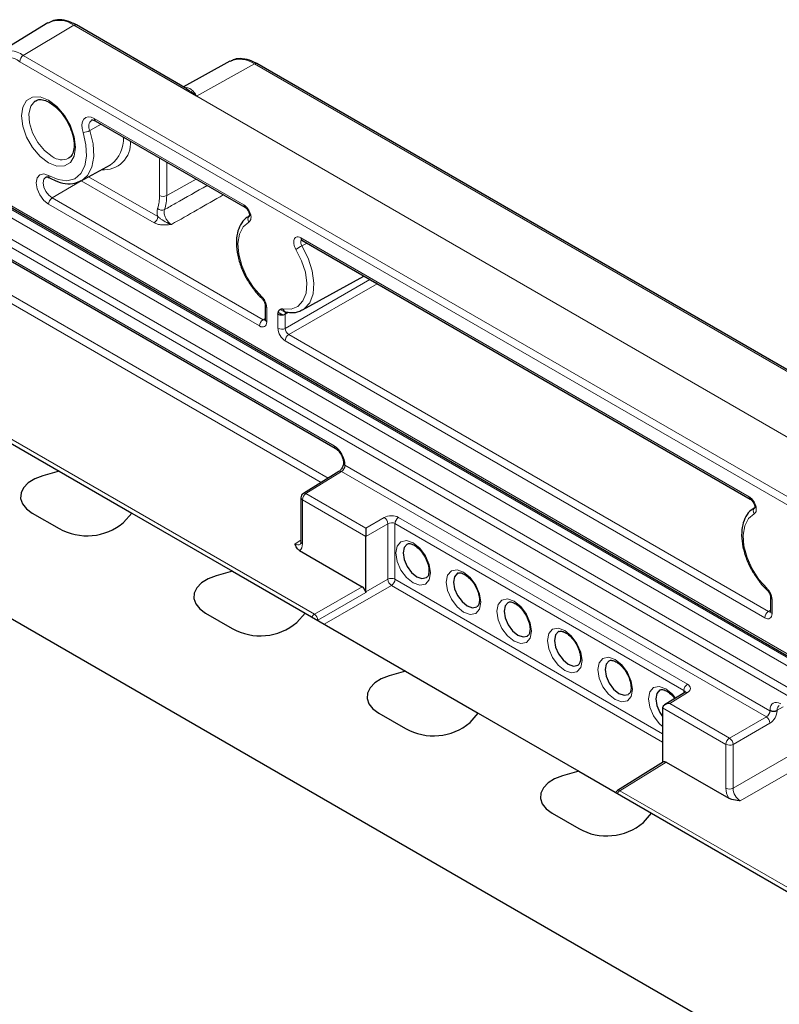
# Paper-space layout 'Blatt2' of a CAD drawing. Header units: millimetres. Extents: x 5 to 418, y 2 to 292.
# Tile 46 of 50: x 256 to 286, y 211 to 250. Entities that reach past the tile are written whole.
import ezdxf

# ---------------------------------------------------------------- set-up
doc = ezdxf.new("R2010")
doc.units = ezdxf.units.MM

psp = doc.layouts.new('Blatt2')

# ---------------------------------------------------------------- linework, layer by layer
at = {"color": 7, "linetype": 'Continuous', "lineweight": 25}
for p, q in [((256.846, 249.879), (254.891, 248.694)), ((262.288, 247.301), (257.96, 249.799)), ((263.974, 248.378), (262.153, 247.378)), ((295.013, 230.976), (265.031, 248.283)), ((247.861, 246.999), (303.298, 214.996)), ((258.701, 246.041), (264.562, 242.658)), ((258.703, 246.04), (258.701, 246.041)), ((258.151, 243.694), (259.301, 244.325)), ((250.191, 243.554), (268.102, 233.214)), ((264.679, 242.283), (264.756, 242.328)), ((264.737, 242.319), (264.708, 242.302)), ((266.798, 241.367), (284.361, 231.228)), ((266.821, 238.643), (269.228, 239.964)), ((265.359, 238.812), (265.359, 238.251)), ((246.264, 238.684), (257.285, 232.321)), ((266.036, 238.443), (265.87, 238.539)), ((266.157, 238.559), (266.16, 238.558)), ((241.314, 234.683), (285.959, 208.91)), ((268.426, 232.653), (268.426, 232.63)), ((257.285, 232.321), (256.643, 232.135)), ((257.285, 232.321), (260.133, 230.678)), ((268.247, 232.31), (266.853, 231.448)), ((266.758, 231.278), (266.758, 229.557)), ((256.234, 230.675), (257.281, 230.071)), ((259.81, 230.306), (260.133, 230.678)), ((260.133, 230.678), (264.074, 228.402)), ((284.478, 230.853), (284.555, 230.899)), ((284.536, 230.889), (284.507, 230.872)), ((269.298, 227.587), (269.298, 229.761)), ((266.707, 229.209), (269.159, 227.794)), ((264.074, 228.402), (263.431, 228.216)), ((264.074, 228.402), (266.921, 226.759)), ((285.158, 227.383), (285.158, 226.822)), ((263.022, 226.756), (264.069, 226.152)), ((266.598, 226.388), (266.921, 226.759)), ((266.921, 226.759), (270.862, 224.484)), ((270.862, 224.484), (270.219, 224.297)), ((270.862, 224.484), (273.709, 222.84)), ((281.804, 223.653), (281.006, 223.16)), ((280.929, 223.047), (280.929, 220.904)), ((269.81, 222.837), (270.857, 222.233)), ((273.386, 222.469), (273.709, 222.84)), ((273.709, 222.84), (277.65, 220.565)), ((280.967, 220.927), (279.157, 219.808)), ((281.069, 220.918), (283.521, 219.503)), ((277.65, 220.565), (277.007, 220.379)), ((277.65, 220.565), (280.497, 218.921)), ((276.599, 218.918), (277.645, 218.314)), ((280.175, 218.55), (280.497, 218.921)), ((280.497, 218.921), (286.371, 215.53))]:
    psp.add_line(p, q, dxfattribs=at)
at = {"color": 7, "linetype": 'Continuous', "lineweight": 18}
for p, q in [((257.858, 249.787), (255.878, 248.604)), ((297.456, 226.928), (257.858, 249.787)), ((257.863, 249.79), (262.671, 247.014)), ((255.878, 248.604), (295.476, 225.745)), ((295.337, 225.501), (255.739, 248.361)), ((262.671, 247.014), (264.934, 248.275)), ((294.915, 230.967), (264.934, 248.275)), ((247.819, 247.091), (303.257, 215.088)), ((262.671, 247.014), (292.653, 229.706)), ((304.108, 214.129), (248.67, 246.132)), ((248.809, 246.376), (304.107, 214.453)), ((258.659, 246.133), (264.52, 242.75)), ((247.958, 245.707), (293.903, 219.183)), ((258.927, 245.911), (258.487, 245.661)), ((293.323, 219.195), (247.819, 245.463)), ((261.217, 243.115), (261.217, 244.589)), ((261.498, 244.427), (261.498, 243.113)), ((258.441, 243.853), (261.148, 242.29)), ((250.15, 243.645), (268.06, 233.306)), ((258.146, 243.699), (257.009, 243.021)), ((261.009, 242.047), (258.153, 243.695)), ((262.655, 243.759), (261.498, 243.113)), ((257.009, 243.021), (265.274, 238.25)), ((263.717, 243.142), (263.697, 243.157)), ((263.717, 243.142), (263.72, 243.144)), ((264.594, 242.635), (263.717, 243.142)), ((265.135, 238.006), (256.87, 242.777)), ((251.296, 241.589), (267.823, 232.048)), ((267.552, 231.88), (251.157, 241.345)), ((266.757, 241.458), (284.319, 231.32)), ((266.998, 241.251), (266.799, 241.149)), ((266.14, 237.913), (269.461, 239.83)), ((269.74, 239.664), (266.281, 237.668)), ((269.74, 239.664), (269.743, 239.667)), ((284.393, 231.205), (269.74, 239.664)), ((246.548, 238.684), (267.286, 226.712)), ((265.417, 238.731), (265.417, 238.17)), ((265.898, 238.458), (265.86, 238.48)), ((265.86, 237.914), (265.86, 238.475)), ((265.941, 238.652), (266.152, 238.53)), ((266.272, 238.546), (266.14, 238.474)), ((266.14, 238.474), (266.14, 237.913)), ((265.274, 238.25), (265.359, 238.303)), ((266.281, 237.668), (285.073, 226.82)), ((284.934, 226.577), (266.142, 237.424)), ((268.35, 232.302), (266.956, 231.44)), ((284.994, 222.694), (268.35, 232.302)), ((268.484, 232.571), (268.484, 232.548)), ((268.484, 232.548), (285.137, 222.935)), ((266.956, 231.44), (269.298, 230.088)), ((269.298, 229.764), (266.817, 231.196)), ((266.817, 231.196), (266.817, 229.475)), ((269.298, 230.088), (270.023, 230.506)), ((270.583, 230.509), (281.902, 223.974)), ((270.164, 230.261), (269.298, 229.761)), ((270.164, 228.087), (270.164, 230.261)), ((281.763, 223.731), (270.444, 230.265)), ((270.444, 230.265), (270.444, 228.085)), ((266.532, 229.474), (266.758, 229.614)), ((269.298, 227.587), (270.164, 228.087)), ((270.444, 228.085), (280.929, 222.033)), ((267.286, 226.712), (269.159, 227.794)), ((270.305, 227.842), (267.675, 226.323)), ((280.929, 221.709), (270.305, 227.842)), ((269.299, 227.568), (267.426, 226.486)), ((285.216, 227.301), (285.216, 226.74)), ((285.073, 226.82), (285.158, 226.873)), ((267.426, 226.486), (267.408, 226.477)), ((281.763, 223.628), (281.763, 223.731)), ((281.907, 223.645), (281.207, 223.213)), ((283.411, 221.617), (280.929, 223.049)), ((281.207, 223.213), (283.55, 221.86)), ((285.137, 222.935), (285.137, 222.958)), ((285.653, 223.082), (285.418, 222.956)), ((285.418, 222.956), (285.418, 222.933)), ((283.55, 221.86), (284.994, 222.694)), ((285.135, 222.449), (283.691, 221.615)), ((283.411, 219.896), (283.411, 221.617)), ((283.691, 221.615), (283.691, 219.894)), ((283.691, 219.894), (286.286, 221.392)), ((281.069, 220.918), (279.26, 219.8)), ((286.569, 220.902), (283.974, 219.404)), ((279.084, 219.737), (279.092, 219.742)), ((279.26, 219.8), (286.512, 215.614))]:
    psp.add_line(p, q, dxfattribs=at)
at = {"color": 7, "linetype": 'Continuous', "lineweight": 18, "flags": 128}
for points in [[(256.87, 244.4), (256.543, 244.649), (256.247, 244.994), (256.012, 245.4), (255.862, 245.828), (255.81, 246.237), (255.862, 246.585), (256.012, 246.84), (256.247, 246.975), (256.543, 246.979), (256.87, 246.849), (257.198, 246.6), (257.494, 246.256), (257.729, 245.849), (257.879, 245.421), (257.931, 245.012), (257.879, 244.664), (257.729, 244.409), (257.494, 244.274), (257.198, 244.271), (256.87, 244.4)], [(256.357, 246.829), (256.336, 246.816), (256.17, 246.619), (256.096, 246.323), (256.121, 245.96), (256.242, 245.57), (256.447, 245.195), (256.713, 244.875), (257.012, 244.645)], [(258.22, 245.585), (258.182, 245.741), (258.174, 245.886), (258.197, 246.011), (258.249, 246.109), (258.326, 246.173), (258.425, 246.199), (258.538, 246.185), (258.659, 246.133)], [(256.87, 243.9), (257.243, 243.739), (257.591, 243.698), (257.894, 243.777), (258.133, 243.974), (258.292, 244.274), (258.362, 244.659), (258.337, 245.106), (258.22, 245.585)], [(258.487, 245.661), (258.615, 245.137), (258.642, 244.648), (258.566, 244.226), (258.391, 243.898), (258.156, 243.697)], [(256.87, 242.777), (256.684, 242.927), (256.527, 243.14), (256.421, 243.383), (256.384, 243.619), (256.421, 243.812), (256.527, 243.934), (256.684, 243.964), (256.87, 243.9)], [(256.768, 243.842), (256.766, 243.841), (256.691, 243.755), (256.665, 243.617), (256.691, 243.45), (256.766, 243.278), (256.878, 243.127), (257.009, 243.021)], [(264.714, 242.073), (264.491, 241.889), (264.346, 241.606), (264.287, 241.241), (264.319, 240.821), (264.438, 240.372), (264.639, 239.925), (264.906, 239.51), (265.222, 239.154)], [(266.799, 241.149), (267.045, 240.662), (267.205, 240.164), (267.27, 239.686), (267.235, 239.262), (267.103, 238.919), (266.882, 238.681), (266.803, 238.633)], [(266.055, 238.673), (266.371, 238.664), (266.638, 238.771), (266.839, 238.987), (266.958, 239.297), (266.99, 239.681), (266.931, 240.113), (266.786, 240.565), (266.563, 241.005)], [(269.74, 239.664), (269.713, 239.684), (269.71, 239.686)], [(284.513, 230.643), (284.29, 230.46), (284.145, 230.176), (284.086, 229.812), (284.118, 229.391), (284.237, 228.942), (284.438, 228.496), (284.705, 228.08), (285.021, 227.725)], [(271.154, 227.94), (270.894, 228.149), (270.674, 228.447), (270.527, 228.786), (270.475, 229.116), (270.527, 229.386), (270.674, 229.555), (270.894, 229.598), (271.154, 229.508), (271.414, 229.298), (271.634, 229.001), (271.781, 228.662), (271.833, 228.332), (271.781, 228.062), (271.634, 227.892), (271.414, 227.85), (271.154, 227.94)], [(273.134, 226.797), (272.874, 227.007), (272.654, 227.304), (272.507, 227.643), (272.455, 227.973), (272.507, 228.243), (272.654, 228.412), (272.874, 228.455), (273.134, 228.365), (273.394, 228.155), (273.614, 227.858), (273.761, 227.519), (273.813, 227.189), (273.761, 226.919), (273.614, 226.749), (273.394, 226.707), (273.134, 226.797)], [(275.114, 225.654), (274.854, 225.864), (274.634, 226.161), (274.487, 226.5), (274.435, 226.83), (274.487, 227.1), (274.634, 227.269), (274.854, 227.312), (275.114, 227.222), (275.374, 227.012), (275.594, 226.715), (275.741, 226.376), (275.793, 226.046), (275.741, 225.776), (275.594, 225.606), (275.374, 225.564), (275.114, 225.654)], [(277.094, 224.511), (276.834, 224.721), (276.614, 225.018), (276.467, 225.357), (276.415, 225.687), (276.467, 225.957), (276.614, 226.126), (276.834, 226.169), (277.094, 226.079), (277.353, 225.869), (277.574, 225.572), (277.721, 225.233), (277.773, 224.903), (277.721, 224.633), (277.574, 224.463), (277.353, 224.421), (277.094, 224.511)], [(279.074, 223.368), (278.814, 223.578), (278.594, 223.875), (278.446, 224.214), (278.395, 224.544), (278.446, 224.814), (278.594, 224.983), (278.814, 225.026), (279.074, 224.936), (279.333, 224.726), (279.554, 224.429), (279.701, 224.09), (279.752, 223.76), (279.701, 223.49), (279.554, 223.32), (279.333, 223.278), (279.074, 223.368)], [(280.929, 222.31), (280.794, 222.435), (280.573, 222.732), (280.426, 223.071), (280.375, 223.401), (280.426, 223.671), (280.573, 223.84), (280.794, 223.883), (281.053, 223.793), (281.313, 223.583), (281.441, 223.429)]]:
    psp.add_lwpolyline(points, dxfattribs=at)
at = {"color": 7, "linetype": 'Continuous', "lineweight": 25, "flags": 128}
for points in [[(256.912, 243.808), (256.911, 243.808), (256.909, 243.81)], [(256.643, 232.135), (256.332, 232.016), (256.077, 231.859), (255.894, 231.672), (255.791, 231.465), (255.776, 231.25), (255.848, 231.039), (256.003, 230.844), (256.234, 230.675)], [(256.643, 232.135), (256.332, 232.016), (256.077, 231.859), (255.894, 231.672), (255.791, 231.465), (255.776, 231.25), (255.848, 231.039), (256.003, 230.844), (256.234, 230.675)], [(270.92, 229.466), (270.915, 229.464), (270.799, 229.329), (270.758, 229.116), (270.799, 228.854), (270.915, 228.586), (271.09, 228.351), (271.295, 228.185), (271.501, 228.113), (271.675, 228.147), (271.677, 228.148)], [(263.431, 228.216), (263.12, 228.098), (262.866, 227.94), (262.682, 227.753), (262.58, 227.546), (262.564, 227.331), (262.636, 227.12), (262.792, 226.925), (263.022, 226.756)], [(263.431, 228.216), (263.12, 228.098), (262.866, 227.94), (262.682, 227.753), (262.58, 227.546), (262.564, 227.331), (262.636, 227.12), (262.792, 226.925), (263.022, 226.756)], [(272.9, 228.323), (272.895, 228.321), (272.779, 228.186), (272.738, 227.973), (272.779, 227.712), (272.895, 227.443), (273.07, 227.208), (273.275, 227.042), (273.481, 226.97), (273.655, 227.004), (273.657, 227.005)], [(274.88, 227.18), (274.875, 227.178), (274.759, 227.044), (274.718, 226.83), (274.759, 226.569), (274.875, 226.3), (275.05, 226.065), (275.255, 225.899), (275.461, 225.827), (275.635, 225.861), (275.637, 225.862)], [(276.86, 226.037), (276.855, 226.035), (276.739, 225.901), (276.698, 225.687), (276.739, 225.426), (276.855, 225.157), (277.029, 224.922), (277.235, 224.756), (277.441, 224.684), (277.615, 224.718), (277.617, 224.719)], [(278.839, 224.894), (278.835, 224.892), (278.719, 224.758), (278.678, 224.544), (278.719, 224.283), (278.835, 224.014), (279.009, 223.779), (279.215, 223.613), (279.421, 223.541), (279.595, 223.575), (279.597, 223.576)], [(270.219, 224.297), (269.908, 224.179), (269.654, 224.022), (269.47, 223.834), (269.368, 223.628), (269.352, 223.413), (269.424, 223.202), (269.58, 223.006), (269.81, 222.837)], [(270.219, 224.297), (269.908, 224.179), (269.654, 224.022), (269.47, 223.834), (269.368, 223.628), (269.352, 223.413), (269.424, 223.202), (269.58, 223.006), (269.81, 222.837)], [(280.819, 223.751), (280.815, 223.749), (280.698, 223.615), (280.658, 223.401), (280.698, 223.14), (280.815, 222.871), (280.929, 222.704)], [(281.804, 223.653), (281.806, 223.654), (281.808, 223.655)], [(277.007, 220.379), (276.696, 220.26), (276.442, 220.103), (276.259, 219.916), (276.156, 219.709), (276.141, 219.494), (276.213, 219.283), (276.368, 219.087), (276.599, 218.918)], [(277.007, 220.379), (276.696, 220.26), (276.442, 220.103), (276.259, 219.916), (276.156, 219.709), (276.141, 219.494), (276.213, 219.283), (276.368, 219.087), (276.599, 218.918)]]:
    psp.add_lwpolyline(points, dxfattribs=at)
at = {"color": 7, "linetype": 'Continuous', "lineweight": 18}
for centre, radius, start, end in [((257.279, 249.029), 0.954, 52.6444, 116.9959), ((257.281, 249), 0.981, 53.6216, 115.9343), ((257.973, 249.594), 0.225, 119.271, 120.7236), ((257.919, 249.709), 0.099, 65.363, 124.6003), ((255.256, 247.768), 0.765, 50.7969, 189.2137), ((255.311, 247.837), 0.954, 53.5516, 116.6883), ((256.047, 248.347), 0.308, 123.2301, 177.347), ((264.363, 247.475), 0.983, 54.4737, 113.272), ((264.99, 248.193), 0.099, 65.3625, 124.6008), ((258.758, 246.122), 0.0988, 173.7713, 234.9174), ((258.793, 245.821), 0.346, 132.1654, 207.6303), ((258.194, 246.181), 0.596, 272.5427, 299.4449), ((258.584, 245.313), 1.22, 305.9928, 4.4102), ((259.046, 245.159), 1.034, 264.4669, 4.8938), ((257.39, 245.145), 0.627, 232.9157, 295.2594), ((256.972, 243.89), 0.102, 174.6869, 231.453), ((257.178, 242.763), 0.308, 123.2295, 177.3476), ((259.647, 243.094), 1.571, 342.2113, 0.7668), ((261.359, 243.389), 0.308, 242.6564, 296.7664), ((259.781, 243.091), 1.717, 342.212, 0.7664), ((264.618, 242.739), 0.0985, 173.7155, 235.5354), ((260.84, 242.305), 0.308, 303.23, 357.3481), ((261.315, 242.791), 0.247, 225.8063, 294.2564), ((264.871, 242.178), 0.189, 127.5033, 213.6907), ((269.779, 235.992), 5.956, 120.0182, 122.6729), ((266.855, 241.448), 0.0988, 173.7713, 234.9174), ((265.273, 239.126), 0.0586, 150.5097, 215.9772), ((265.454, 238.819), 0.0957, 183.2924, 247.2757), ((265.442, 237.992), 0.308, 123.2295, 177.3476), ((265.455, 238.258), 0.0961, 184.1294, 247.1911), ((266.001, 238.188), 0.308, 242.6565, 296.7663), ((266.45, 237.41), 0.308, 123.2295, 177.3476), ((268.155, 233.294), 0.096, 172.7907, 236.0612), ((268.522, 232.66), 0.0962, 184.4876, 247.1674), ((268.521, 232.637), 0.0958, 183.4373, 247.2623), ((268.292, 232.224), 0.0974, 53.4768, 117.3402), ((267.125, 231.182), 0.308, 123.2301, 177.348), ((266.898, 231.362), 0.0974, 53.4822, 117.3348), ((266.857, 231.287), 0.0988, 185.083, 246.2374), ((284.417, 231.309), 0.0985, 173.7155, 235.5354), ((284.67, 230.748), 0.189, 127.5033, 213.6907), ((269.848, 230.241), 0.317, 3.5219, 56.4775), ((270.752, 230.251), 0.308, 123.2301, 177.3479), ((266.857, 229.565), 0.0988, 185.083, 246.2374), ((270.303, 227.812), 0.308, 62.6564, 116.7664), ((270.481, 228.106), 0.317, 183.523, 236.4772), ((270.137, 228.1), 0.308, 303.2295, 357.3476), ((285.072, 227.696), 0.0586, 150.5097, 215.9772), ((285.253, 227.389), 0.0957, 183.2924, 247.2757), ((285.241, 226.562), 0.308, 123.2295, 177.3476), ((285.254, 226.828), 0.0961, 184.1294, 247.1911), ((267.446, 226.464), 0.295, 122.8748, 151.4749), ((267.107, 226.445), 0.322, 7.3854, 56.2404), ((282.071, 223.717), 0.308, 123.2301, 177.3479), ((281.848, 223.56), 0.104, 55.4342, 112.8643), ((285.279, 223.231), 0.308, 242.6565, 296.7663), ((284.818, 222.43), 0.317, 3.5227, 56.4775), ((285.279, 223.208), 0.308, 242.6565, 296.7663), ((283.719, 221.603), 0.308, 123.2301, 177.348), ((283.375, 221.596), 0.317, 3.522, 56.4775), ((283.552, 221.891), 0.308, 242.6565, 296.766), ((283.552, 220.169), 0.308, 242.6565, 296.766), ((279.202, 219.72), 0.0988, 53.9677, 116.8493), ((279.424, 219.549), 0.3, 123.0805, 151.2691)]:
    psp.add_arc(centre, radius, start, end, dxfattribs=at)
at = {"color": 7, "linetype": 'Continuous', "lineweight": 25}
for centre, radius, start, end in [((266.001, 238.749), 0.308, 242.6565, 296.7663), ((266.194, 238.694), 0.14, 188.5235, 254.7338), ((266.958, 231.278), 0.2, 121.7291, 180), ((258.373, 232.035), 2.248, 240.9219, 309.7315), ((265.161, 228.116), 2.248, 240.9219, 309.7315), ((271.95, 224.198), 2.248, 240.9219, 309.7315), ((279.263, 219.638), 0.2, 121.7291, 150.9617), ((278.738, 220.279), 2.248, 240.9219, 309.7315)]:
    psp.add_arc(centre, radius, start, end, dxfattribs=at)
at = {"color": 7, "linetype": 'Continuous', "lineweight": 18}
for centre, major_axis, ratio, start_param, end_param in [((265.135, 238.333), (-0.2, 0.347), 0.577206, 2.356428, 3.92692), ((265.276, 238.415), (-0.095, 0.176), 0.576503, 2.373814, 3.170071), ((266.143, 237.751), (-0.2, 0.346), 0.577557, 0.785632, 2.356124), ((266.284, 237.833), (-0.1, 0.173), 0.598058, 0.785633, 2.356125), ((268.06, 232.816), (-0.3, 0.52), 0.577557, 3.927224, 5.497716), ((268.348, 232.464), (0.095, 0.176), 0.556897, 3.928091, 5.481434), ((270.301, 230.34), (0.4, 0.006), 0.587275, 0.776363, 2.329706), ((270.303, 230.178), (0.2, 0.006), 0.597067, 0.766692, 2.320035), ((266.534, 229.802), (-0.195, 0.35), 0.576942, 2.365135, 3.174125), ((266.393, 229.72), (-0.3, 0.52), 0.577206, 3.189664, 3.92692), ((285.075, 226.985), (-0.095, 0.176), 0.576503, 2.373814, 3.170071), ((284.934, 226.903), (-0.2, 0.347), 0.577206, 2.356428, 3.92692), ((281.622, 223.644), (0.2, 0.006), 0.597067, 6.25388, 7.049877), ((281.619, 223.805), (0.4, 0.006), 0.587275, 5.506205, 7.059548), ((285.562, 222.712), (-0.3, 0.52), 0.577206, 5.498021, 7.068512), ((285.703, 222.794), (-0.205, 0.344), 0.576943, 6.261428, 7.059805), ((284.991, 222.856), (0.105, 0.17), 0.597161, 3.963072, 5.516415), ((285.13, 222.773), (0.205, 0.343), 0.587369, 3.9534, 5.506743), ((283.835, 219.651), (-0.3, 0.52), 0.577557, 0.785632, 1.522887), ((283.976, 219.732), (-0.2, 0.346), 0.587808, 0.785633, 2.356124)]:
    psp.add_ellipse(centre, major_axis=major_axis, ratio=ratio, start_param=start_param, end_param=end_param, dxfattribs=at)
at = {"color": 7, "linetype": 'Continuous', "lineweight": 25}
for centre, major_axis, ratio, start_param, end_param in [((269.301, 229.926), (0, 0.231), 0.014984, 0.79412, 2.347463), ((269.157, 229.843), (-0.1, 0.173), 0.577557, 3.927224, 3.944373), ((269.159, 227.63), (-0.1, 0.173), 0.577557, 4.040759, 5.497716), ((269.44, 227.505), (-0.1, 0.173), 0.577557, 0.785632, 0.899166), ((281.21, 223.051), (0.28, 0.004), 0.577294, 1.570874, 3.124217), ((281.071, 222.965), (-0.1, 0.173), 0.577206, 0.768178, 0.785327), ((281.069, 220.755), (-0.1, 0.173), 0.577206, 5.498021, 6.300635)]:
    psp.add_ellipse(centre, major_axis=major_axis, ratio=ratio, start_param=start_param, end_param=end_param, dxfattribs=at)
for points, knots in [([(257.96, 249.799), (257.894, 249.834), (257.703, 249.935), (257.398, 250.009), (257.082, 250), (256.923, 249.908), (256.855, 249.868)], [0, 0, 0, 0, 0.170775, 0.495994, 0.782079, 1, 1, 1, 1]), ([(265.031, 248.283), (264.966, 248.318), (264.777, 248.418), (264.477, 248.488), (264.184, 248.481), (264.046, 248.4), (263.996, 248.37)], [0, 0, 0, 0, 0.181244, 0.526431, 0.828959, 1, 1, 1, 1]), ([(256.364, 246.82), (256.389, 246.837), (256.456, 246.883), (256.624, 246.88), (256.871, 246.796), (257.143, 246.607), (257.408, 246.327), (257.633, 245.984), (257.794, 245.612), (257.876, 245.25), (257.876, 244.935), (257.798, 244.711), (257.726, 244.605), (257.664, 244.587), (257.655, 244.584)], [0, 0, 0, 0, 0.054008, 0.144967, 0.233129, 0.327232, 0.421346, 0.516134, 0.611175, 0.705622, 0.798756, 0.890656, 0.983518, 1, 1, 1, 1]), ([(258.563, 246.075), (258.568, 246.079), (258.579, 246.086), (258.65, 246.069), (258.691, 246.047), (258.701, 246.041)], [0, 0, 0, 0, 0.50135, 0.885256, 1, 1, 1, 1]), ([(256.769, 243.841), (256.77, 243.842), (256.777, 243.848), (256.81, 243.854), (256.88, 243.823), (256.912, 243.808)], [0, 0, 0, 0, 0.151463, 0.611213, 1, 1, 1, 1]), ([(256.912, 243.808), (256.982, 243.77), (257.187, 243.661), (257.525, 243.57), (257.883, 243.569), (258.072, 243.667), (258.152, 243.708)], [0, 0, 0, 0, 0.161956, 0.470268, 0.776502, 1, 1, 1, 1]), ([(264.562, 242.657), (264.572, 242.651), (264.594, 242.637), (264.638, 242.595), (264.683, 242.534), (264.72, 242.461), (264.741, 242.392), (264.746, 242.341), (264.742, 242.314), (264.742, 242.314), (264.742, 242.314)], [0, 0, 0, 0, 0.105023, 0.230363, 0.371824, 0.522081, 0.671108, 0.795731, 0.911746, 1, 1, 1, 1]), ([(264.677, 242.275), (264.652, 242.259), (264.535, 242.187), (264.38, 241.98), (264.251, 241.645), (264.213, 241.239), (264.265, 240.783), (264.409, 240.306), (264.618, 239.855), (264.804, 239.596), (264.89, 239.475)], [0, 0, 0, 0, 0.036197, 0.168781, 0.303005, 0.443076, 0.58706, 0.731533, 0.875664, 1, 1, 1, 1]), ([(266.771, 241.378), (266.773, 241.378), (266.775, 241.379), (266.792, 241.37), (266.799, 241.366)], [0, 0, 0, 0, 0.551694, 1, 1, 1, 1]), ([(264.89, 239.475), (264.903, 239.456), (265, 239.309), (265.121, 239.192), (265.225, 239.091)], [0, 0, 0, 0, 0.134031, 1, 1, 1, 1]), ([(265.225, 239.089), (265.232, 239.083), (265.255, 239.062), (265.295, 239.009), (265.333, 238.936), (265.354, 238.869), (265.36, 238.825), (265.359, 238.815), (265.358, 238.813)], [0, 0, 0, 0, 0.100255, 0.318718, 0.550987, 0.78269, 0.970557, 1, 1, 1, 1]), ([(265.86, 238.475), (265.863, 238.51), (265.869, 238.58), (265.918, 238.649), (265.983, 238.681), (266.034, 238.676), (266.055, 238.673)], [0, 0, 0, 0, 0.268167, 0.536323, 0.804462, 1, 1, 1, 1]), ([(266.17, 238.558), (266.162, 238.548), (266.144, 238.527), (266.141, 238.492), (266.14, 238.474)], [0, 0, 0, 0, 0.499968, 1, 1, 1, 1]), ([(266.157, 238.559), (266.225, 238.549), (266.416, 238.522), (266.643, 238.542), (266.767, 238.626), (266.794, 238.644)], [0, 0, 0, 0, 0.299691, 0.844633, 1, 1, 1, 1]), ([(265.359, 238.251), (265.358, 238.241), (265.356, 238.223), (265.356, 238.223), (265.356, 238.224)], [0, 0, 0, 0, 0.588076, 1, 1, 1, 1]), ([(268.102, 233.214), (268.124, 233.199), (268.176, 233.165), (268.265, 233.073), (268.348, 232.946), (268.404, 232.809), (268.424, 232.709), (268.425, 232.664), (268.426, 232.653)], [0, 0, 0, 0, 0.147487, 0.337143, 0.539403, 0.747041, 0.933496, 1, 1, 1, 1]), ([(268.426, 232.63), (268.425, 232.615), (268.423, 232.584), (268.405, 232.519), (268.372, 232.448), (268.328, 232.382), (268.282, 232.334), (268.258, 232.318), (268.247, 232.31)], [0, 0, 0, 0, 0.156362, 0.321228, 0.502299, 0.692401, 0.861258, 1, 1, 1, 1]), ([(284.361, 231.227), (284.371, 231.221), (284.393, 231.208), (284.437, 231.165), (284.482, 231.105), (284.519, 231.031), (284.54, 230.962), (284.545, 230.912), (284.541, 230.884), (284.541, 230.884), (284.541, 230.884)], [0, 0, 0, 0, 0.105023, 0.230363, 0.371824, 0.522081, 0.671108, 0.795731, 0.911746, 1, 1, 1, 1]), ([(284.476, 230.845), (284.451, 230.83), (284.334, 230.757), (284.179, 230.551), (284.05, 230.215), (284.012, 229.809), (284.064, 229.354), (284.208, 228.877), (284.417, 228.425), (284.603, 228.166), (284.689, 228.046)], [0, 0, 0, 0, 0.0361966, 0.1687813, 0.3030051, 0.4430756, 0.5870599, 0.7315325, 0.8756641, 1, 1, 1, 1]), ([(266.758, 229.557), (266.757, 229.534), (266.753, 229.484), (266.735, 229.455), (266.735, 229.456), (266.735, 229.456)], [0, 0, 0, 0, 0.30243, 0.673972, 1, 1, 1, 1]), ([(266.707, 229.209), (266.677, 229.231), (266.583, 229.3), (266.554, 229.398), (266.534, 229.465), (266.532, 229.473), (266.532, 229.474)], [0, 0, 0, 0, 0.2886974, 0.9164552, 0.9948558, 1, 1, 1, 1]), ([(270.922, 229.459), (270.935, 229.468), (270.968, 229.49), (271.087, 229.475), (271.261, 229.385), (271.444, 229.218), (271.61, 228.987), (271.73, 228.724), (271.783, 228.47), (271.767, 228.274), (271.72, 228.176), (271.687, 228.16), (271.674, 228.154)], [0, 0, 0, 0, 0.074934, 0.182077, 0.2821, 0.388393, 0.498597, 0.611235, 0.72291, 0.830348, 0.93388, 1, 1, 1, 1]), ([(272.902, 228.316), (272.915, 228.325), (272.948, 228.347), (273.066, 228.332), (273.241, 228.242), (273.424, 228.075), (273.59, 227.844), (273.71, 227.581), (273.763, 227.327), (273.747, 227.131), (273.7, 227.033), (273.667, 227.017), (273.654, 227.011)], [0, 0, 0, 0, 0.074934, 0.182077, 0.2821, 0.388393, 0.498597, 0.611235, 0.72291, 0.830348, 0.93388, 1, 1, 1, 1]), ([(284.689, 228.046), (284.702, 228.026), (284.799, 227.879), (284.92, 227.763), (285.024, 227.661)], [0, 0, 0, 0, 0.134031, 1, 1, 1, 1]), ([(285.024, 227.659), (285.031, 227.653), (285.054, 227.633), (285.094, 227.579), (285.132, 227.506), (285.153, 227.439), (285.159, 227.396), (285.158, 227.385), (285.157, 227.384)], [0, 0, 0, 0, 0.100255, 0.318718, 0.550987, 0.78269, 0.970557, 1, 1, 1, 1]), ([(274.882, 227.173), (274.895, 227.182), (274.928, 227.204), (275.046, 227.189), (275.221, 227.099), (275.404, 226.932), (275.57, 226.701), (275.689, 226.438), (275.743, 226.184), (275.727, 225.988), (275.68, 225.89), (275.646, 225.874), (275.633, 225.868)], [0, 0, 0, 0, 0.0749344, 0.1820775, 0.2820995, 0.3883932, 0.4985972, 0.6112346, 0.7229101, 0.8303485, 0.9338803, 1, 1, 1, 1]), ([(285.158, 226.822), (285.157, 226.811), (285.155, 226.793), (285.155, 226.794), (285.155, 226.794)], [0, 0, 0, 0, 0.588076, 1, 1, 1, 1]), ([(276.862, 226.03), (276.875, 226.039), (276.908, 226.061), (277.026, 226.046), (277.201, 225.956), (277.384, 225.789), (277.55, 225.559), (277.669, 225.295), (277.723, 225.041), (277.707, 224.845), (277.66, 224.747), (277.626, 224.731), (277.613, 224.725)], [0, 0, 0, 0, 0.074934, 0.182077, 0.2821, 0.388393, 0.498597, 0.611235, 0.72291, 0.830348, 0.93388, 1, 1, 1, 1]), ([(278.841, 224.887), (278.855, 224.896), (278.888, 224.918), (279.006, 224.903), (279.181, 224.813), (279.364, 224.646), (279.53, 224.416), (279.649, 224.152), (279.702, 223.898), (279.687, 223.702), (279.64, 223.604), (279.606, 223.588), (279.593, 223.582)], [0, 0, 0, 0, 0.074934, 0.182077, 0.2821, 0.388393, 0.498597, 0.611235, 0.72291, 0.830348, 0.93388, 1, 1, 1, 1]), ([(280.821, 223.744), (280.835, 223.753), (280.868, 223.775), (280.986, 223.761), (281.159, 223.669), (281.309, 223.543), (281.382, 223.437), (281.403, 223.405)], [0, 0, 0, 0, 0.173221, 0.420896, 0.65211, 0.897821, 1, 1, 1, 1]), ([(281.827, 223.67), (281.827, 223.671), (281.828, 223.676), (281.822, 223.665), (281.808, 223.656), (281.804, 223.653)], [0, 0, 0, 0, 0.097216, 0.720319, 1, 1, 1, 1]), ([(283.974, 219.404), (283.973, 219.404), (283.96, 219.406), (283.845, 219.416), (283.677, 219.432), (283.558, 219.486), (283.521, 219.503)], [0, 0, 0, 0, 0.005143, 0.083545, 0.711302, 1, 1, 1, 1])]:
    psp.add_open_spline(points, degree=3, knots=knots, dxfattribs=at)
at = {"color": 7, "linetype": 'Continuous', "lineweight": 18}
for points, knots in [([(262.218, 247.341), (262.256, 247.343), (262.404, 247.35), (262.533, 247.212), (262.638, 247.066), (262.671, 247.015), (262.671, 247.014)], [0, 0, 0, 0, 0.196645, 0.749509, 0.995016, 1, 1, 1, 1]), ([(262.671, 247.014), (262.67, 247.015), (262.618, 247.062), (262.49, 247.173), (262.356, 247.248), (262.276, 247.294)], [0, 0, 0, 0, 0.008408, 0.408987, 1, 1, 1, 1]), ([(261.416, 242.566), (261.561, 242.649), (262.117, 242.964), (262.672, 243.279), (263.082, 243.512)], [0, 0, 0, 0, 0.261762, 1, 1, 1, 1]), ([(263.717, 243.142), (263.374, 242.946), (262.696, 242.56), (262.019, 242.173), (261.685, 241.983)], [0, 0, 0, 0, 0.506614, 1, 1, 1, 1]), ([(264.52, 242.75), (264.552, 242.728), (264.616, 242.684), (264.701, 242.578), (264.765, 242.458), (264.802, 242.333), (264.806, 242.22), (264.78, 242.123), (264.736, 242.09), (264.714, 242.073)], [0, 0, 0, 0, 0.141395, 0.282793, 0.424083, 0.56523, 0.706323, 0.847464, 1, 1, 1, 1]), ([(261.148, 242.29), (261.135, 242.35), (261.11, 242.471), (261.132, 242.566), (261.143, 242.614)], [0, 0, 0, 0, 0.494473, 1, 1, 1, 1]), ([(261.148, 242.29), (261.173, 242.27), (261.229, 242.225), (261.37, 242.135), (261.521, 242.04), (261.644, 241.994), (261.684, 241.983), (261.685, 241.983)], [0, 0, 0, 0, 0.162027, 0.354566, 0.790533, 0.995845, 1, 1, 1, 1]), ([(261.416, 242.566), (261.409, 242.534), (261.394, 242.469), (261.414, 242.347), (261.462, 242.222), (261.536, 242.108), (261.615, 242.027), (261.666, 241.995), (261.685, 241.983)], [0, 0, 0, 0, 0.178857, 0.357685, 0.536444, 0.715167, 0.893923, 1, 1, 1, 1]), ([(261.685, 241.983), (261.684, 241.983), (261.648, 241.979), (261.521, 241.965), (261.337, 241.957), (261.138, 241.987), (261.052, 242.027), (261.009, 242.047)], [0, 0, 0, 0, 0.003542, 0.154418, 0.540238, 0.769618, 1, 1, 1, 1]), ([(266.563, 241.005), (266.542, 241.045), (266.5, 241.125), (266.472, 241.25), (266.474, 241.36), (266.508, 241.444), (266.571, 241.493), (266.656, 241.504), (266.722, 241.474), (266.757, 241.458)], [0, 0, 0, 0, 0.141398, 0.282796, 0.424085, 0.565232, 0.706325, 0.847464, 1, 1, 1, 1]), ([(266.783, 241.374), (266.778, 241.371), (266.763, 241.36), (266.75, 241.323), (266.749, 241.269), (266.765, 241.208), (266.788, 241.168), (266.799, 241.149)], [0, 0, 0, 0, 0.099062, 0.323811, 0.548863, 0.774311, 1, 1, 1, 1]), ([(265.222, 239.154), (265.251, 239.123), (265.31, 239.059), (265.375, 238.938), (265.412, 238.824), (265.416, 238.758), (265.417, 238.731)], [0, 0, 0, 0, 0.268159, 0.536327, 0.804464, 1, 1, 1, 1]), ([(284.319, 231.32), (284.351, 231.298), (284.415, 231.254), (284.5, 231.149), (284.564, 231.029), (284.601, 230.904), (284.605, 230.79), (284.579, 230.694), (284.535, 230.661), (284.513, 230.643)], [0, 0, 0, 0, 0.141395, 0.282793, 0.424084, 0.56523, 0.706323, 0.847463, 1, 1, 1, 1]), ([(285.021, 227.725), (285.05, 227.693), (285.109, 227.63), (285.174, 227.508), (285.211, 227.394), (285.215, 227.329), (285.216, 227.301)], [0, 0, 0, 0, 0.268159, 0.536327, 0.804464, 1, 1, 1, 1])]:
    psp.add_open_spline(points, degree=3, knots=knots, dxfattribs=at)

doc.saveas('drawing.dxf')
